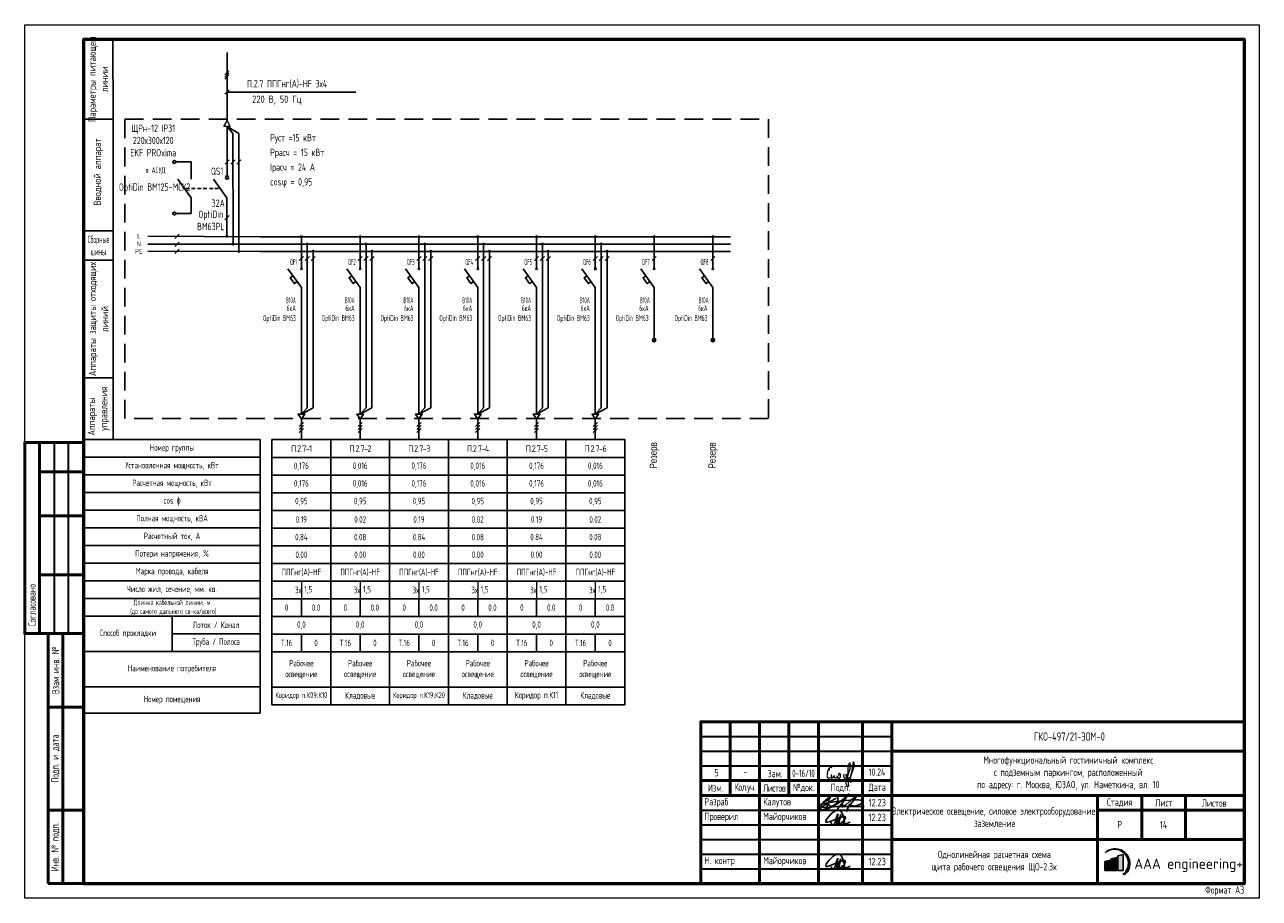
# Model space of a CAD drawing. Header units: millimetres. Extents: x -101899 to 582947, y -77476 to 345289.
# Tile 87 of 100: x 306070 to 348071, y -11013 to 18687. Entities that reach past the tile are written whole.
import ezdxf
from ezdxf.enums import TextEntityAlignment as Align

# ---------------------------------------------------------------- set-up
doc = ezdxf.new("R2010")
doc.units = ezdxf.units.MM
doc.linetypes.add('штриховая2', pattern=[9.525, 6.35, -3.175])
doc.layers.get('Defpoints').update_dxf_attribs({"color": 253})
for name, color, linetype, lineweight in [('$_ЭОМ_Текст', 7, 'Continuous', 9), ('текст', 7, 'Continuous', 20), ('ФОРМАТ', 7, 'Continuous', 18), ('ЭО', 1, 'Continuous', 20)]:
    doc.layers.add(name, color=color, linetype=linetype, lineweight=lineweight)
doc.layers.add('A-____-NOTE-TEXT', color=5, linetype='Continuous', lineweight=5, true_color=0x0000ff)
doc.layers.add('pecat', color=7, linetype='Continuous')
doc.styles.add('$_Electrical_gost', font='cs_gost2304.shx', dxfattribs={"width": 0.8})
doc.styles.add('1-125', font='Fokad_u.shx', dxfattribs={"width": 0.8, "height": 250})
doc.styles.add('Electrical_gost', font='cs_gost2304.shx', dxfattribs={"height": 250})
doc.styles.add('ЕСКД', font='cs_gost2304.shx', dxfattribs={"oblique": 15, "height": 2.5})
doc.styles.add('ЭН', font='GOST_Common.ttf')

# ---------------------------------------------------------------- blocks, each defined once
blk = doc.blocks.new('А.Майорчиков')
at = {"layer": 'pecat', "color": 0, "linetype": 'ByBlock', "lineweight": -2}
for points in [[(9.15, 0.19), (6.53, 5.2), (2.48, 0.9), (9.34, 2.54), (8.41, 0.28), (10.98, 0.93)], [(4.13, 0.87), (4.88, 0.03), (6.46, 3.37), (6.66, 3.84)], [(7.72, 3.61), (6.35, 0.21), (6.57, 3.01), (6.66, 3.84)], [(7.72, 3.61), (7.56, 0.35), (8.6, 1.07), (9.07, 0.08), (9.15, 0.19)]]:
    blk.add_spline(points, degree=3, dxfattribs=at)
blk = doc.blocks.new('Штамп 3')
at = {"true_color": 0x504d51}
h = blk.add_hatch(color=251, dxfattribs=at)
h.dxf.hatch_style = 1
h.paths.add_polyline_path([(137.54, 10.47, -1.033512), (143.66, 3.22), (144.25, 3.04, 1.014927)])
at = {"true_color": 0x4b2401}
h = blk.add_hatch(color=38, dxfattribs=at)
h.dxf.hatch_style = 1
h.paths.add_polyline_path([(141.51, 8.85), (139.66, 8.38), (139.66, 4.41), (141.51, 4.41)])
at = {"true_color": 0x139b48}
h = blk.add_hatch(color=114, dxfattribs=at)
h.dxf.hatch_style = 1
h.paths.add_polyline_path([(143.68, 9.85), (141.83, 9.38), (141.83, 4.41), (143.68, 4.41)])
at = {"true_color": 0x504d51}
h = blk.add_hatch(color=251, dxfattribs=at)
h.dxf.hatch_style = 1
h.paths.add_polyline_path([(139.35, 8.01), (137.5, 7.53), (137.5, 4.41), (139.35, 4.41)])
at = {"linetype": 'ByBlock', "lineweight": 25}
blk.add_line((135, 0), (135, 0), dxfattribs=at)
at = {"color": 5, "ltscale": 100}
for points in [[(43.28, 27.38, 0.103904), (43.61, 26.69, 0.235071), (44.38, 26.28, 0.161521), (45.57, 26.81, 0.128808), (46.54, 27.99, 0.085182), (46.66, 28.82, 0.175378), (46.38, 29.61, 0.191596), (45.16, 29.94, 0.119018), (43.97, 29.48, 0.027118), (42.7, 28.54, 0.092445), (41.23, 26.84, 0.062634), (40.74, 25.89, 0.335684), (40.97, 25.21, 0.174698), (42.44, 25.15), (44.15, 25.89, 0.034647), (46.69, 27.31), (47.64, 28), (48.92, 29.08), (50.31, 30.49), (47.42, 26.46), (46.54, 25.39), (48.03, 27.11, -0.763325), (48.26, 27.01, -0.065177), (48.21, 26.72), (48.01, 26.02, 0.052351), (49.3, 26.83), (50.32, 27.69, 0.026697), (51.22, 28.47), (52.49, 29.48), (53.41, 30.32), (52.14, 28.45), (50.92, 26.96), (50.06, 25.73), (49.59, 24.51), (50.42, 26.7, -0.553862), (51.03, 26.84, 0.092612), (51.49, 26.49, 0.087518), (52.39, 26.36, 0.069253), (53.77, 26.75), (54.45, 27.11, 0.092964), (55.08, 27.61, 0.484334), (54.76, 28.29, 0.050486), (53.71, 28.47, 0.039715), (52.14, 28.45), (49.26, 28.25), (47.98, 28.16), (43.93, 27.58), (40.97, 26.99), (40.04, 26.73, 0.32462), (39.87, 26.35, 0.275801), (40.35, 26.05), (42.4, 25.92), (46.49, 26.17), (48.37, 26.19), (50.82, 26.22), (52.6, 26.25), (55.53, 26.2)], [(41.88, 27.72, 0.186939), (44.01, 29.4, 0.016559), (42.83, 26.04, -0.458633), (41.69, 25.89, -0.463695), (41.8, 26.56), (43.59, 27.58), (46.05, 29.06)]]:
    blk.add_lwpolyline(points, format="xyb", dxfattribs=at)
at = {"color": 251, "true_color": 0x504d51}
blk.add_lwpolyline([(137.54, 10.47, -1.033512), (143.66, 3.22), (144.25, 3.04, 1.014927), (137.54, 10.47)], format="xyb", dxfattribs=at)
at = {"color": 38, "true_color": 0x4b2401}
blk.add_lwpolyline([(139.66, 4.41), (141.51, 4.41), (141.51, 8.85), (139.66, 8.38)], close=True, dxfattribs=at)
at = {"color": 114, "true_color": 0x139b48}
blk.add_lwpolyline([(141.83, 4.41), (143.68, 4.41), (143.68, 9.85), (141.83, 9.38)], close=True, dxfattribs=at)
at = {"color": 251, "true_color": 0x504d51}
blk.add_lwpolyline([(137.5, 4.41), (139.35, 4.41), (139.35, 8.01), (137.5, 7.53)], close=True, dxfattribs=at)
at = {"layer": 'A-____-NOTE-TEXT'}
for points, knots in [([(44.53, 39.28), (44.49, 39.43), (44.4, 39.78), (44.11, 39.68), (43.84, 39.45), (43.63, 39.23), (43.58, 38.99), (43.67, 38.54), (43.83, 38.88), (43.61, 39.2), (43.45, 39.01), (43.3, 38.55), (43.18, 38.23), (43.08, 37.93), (43.03, 37.52), (42.98, 37.09), (42.91, 36.62), (42.96, 36.22), (43.17, 35.89), (43.48, 35.7), (43.74, 35.95), (43.88, 36.08)], [0, 0, 0, 0, 0.00156145, 0.00237391, 0.00318637, 0.00426225, 0.00533812, 0.00576408, 0.00720477, 0.00786618, 0.00889718, 0.00992817, 0.01103358, 0.01213898, 0.01353242, 0.01492586, 0.01652142, 0.01811698, 0.01894265, 0.01976832, 0.02164005, 0.02164005, 0.02164005, 0.02164005]), ([(48.75, 37.09), (48.7, 37.05), (48.57, 36.95), (48.63, 36.52), (48.59, 36.03), (49.14, 35.51), (49.57, 35.95), (49.51, 36.46), (49.47, 37.89), (49.46, 36.19), (49.63, 35.67), (49.68, 35.38), (49.27, 35.28), (50.23, 36.8), (50.37, 37.75), (50.97, 39.29), (50.92, 41.89), (49.94, 39.75), (50.01, 38.17), (49.88, 35.84), (50.17, 34.09), (50.27, 33.12), (49.99, 32.66), (49.36, 34.06), (49.38, 34.61), (49.34, 35.4), (50.05, 35.34), (50.78, 36.08), (51.39, 37.28), (51.82, 38.53), (52.18, 39.71), (52.33, 40.51), (51.91, 41.77), (51.4, 38.97), (51.25, 37.73), (50.74, 35.55), (50.86, 34.63), (50.91, 34.28)], [0, 0, 0, 0, 0.171393, 0.462094, 1.155737, 1.720369, 2.134476, 2.581555, 3.413728, 4.727463, 4.955197, 5.268252, 5.386123, 5.974734, 8.275816, 9.709852, 11.379458, 12.738559, 14.08585, 16.758326, 19.400492, 19.4584, 19.701898, 20.658885, 22.005926, 22.211787, 22.746414, 23.520346, 25.302356, 26.708962, 27.532365, 28.93512, 29.430518, 30.452004, 33.845551, 35.598043, 36.6598, 36.6598, 36.6598, 36.6598]), ([(44.33, 37.12), (44.34, 36.99), (44.39, 36.61), (44.46, 36.08), (44.5, 35.72), (44.52, 35.51), (44.45, 35.73), (44.39, 36.07), (44.41, 36.29), (44.58, 36.24), (44.82, 36.11), (45.03, 36.08), (45.22, 36.26), (45.35, 36.56), (45.44, 36.91), (45.38, 36.75), (45.33, 36.42), (45.33, 36.24), (45.46, 36.06), (45.66, 35.94), (45.87, 35.9), (46.09, 35.95), (46.27, 36.07), (46.39, 36.24), (46.45, 36.44), (46.49, 36.8), (46.47, 36.56), (46.49, 36.24), (46.53, 36.04), (46.62, 35.87), (46.81, 35.79), (47.06, 35.82), (47.27, 35.92), (47.4, 36.07), (47.48, 36.24), (47.53, 36.42), (47.56, 36.6), (47.58, 36.79), (47.57, 36.99), (47.51, 37.17), (47.4, 37.33), (47.22, 37.47), (47, 37.39), (46.85, 37.11), (46.88, 36.89), (46.89, 36.76)], [0, 0, 0, 0, 0.00129405, 0.00258809, 0.00323512, 0.00420565, 0.00547717, 0.00607914, 0.0066811, 0.00758406, 0.00823518, 0.00880474, 0.0093743, 0.01024675, 0.01089139, 0.01218066, 0.01264098, 0.01336454, 0.01415422, 0.01479727, 0.01544031, 0.01613694, 0.01683356, 0.01735602, 0.01787849, 0.01835135, 0.01966146, 0.0200997, 0.02060927, 0.02137362, 0.02213797, 0.02294275, 0.02354633, 0.0242984, 0.02484929, 0.02540017, 0.02595105, 0.02656826, 0.02718548, 0.0278027, 0.02841992, 0.02901094, 0.02976194, 0.0305756, 0.03182741, 0.03182741, 0.03182741, 0.03182741])]:
    blk.add_open_spline(points, degree=3, knots=knots, dxfattribs=at)
at = {"layer": 'ФОРМАТ', "lineweight": 50}
for p, q in [((10, 55), (10, 30)), ((20, 0), (20, 55)), ((30, 55), (30, 30)), ((40, 0), (40, 55)), ((55, 55), (55, 0)), ((65, 0), (65, 55)), ((65, 45), (185, 45)), ((0, 35), (65, 35)), ((0, 30), (185, 30)), ((135, 30), (135, 0)), ((150, 15), (150, 30)), ((164.88, 30), (164.88, 15)), ((135, 25), (185, 25)), ((65, 15), (185, 15))]:
    blk.add_line(p, q, dxfattribs=at)
at = {"layer": 'ФОРМАТ', "lineweight": 30}
for p, q in [((0, 50), (65, 50)), ((0, 45), (65, 45)), ((0, 40), (65, 40)), ((0, 25), (65, 25)), ((0, 20), (65, 20)), ((0, 15), (65, 15)), ((0, 10), (65, 10)), ((0, 5), (65, 5))]:
    blk.add_line(p, q, dxfattribs=at)
at = {"layer": 'ФОРМАТ', "lineweight": 15}
blk.add_line((150, 30), (135, 30), dxfattribs=at)
at = {"layer": 'ФОРМАТ', "lineweight": 50}
blk.add_lwpolyline([(185, 0), (0, 0), (0, 55), (185, 55)], close=True, dxfattribs=at)
at = {"color": 5, "ltscale": 100, "xscale": 0.96, "yscale": 0.96, "zscale": 0.96}
for p in [(40.23, 20), (40.23, 5)]:
    blk.add_blockref('А.Майорчиков', p, dxfattribs=at)
at = {"insert": (147.49, 8.5), "char_height": 3.5, "attachment_point": 1, "style": 'ЭН'}
blk.add_mtext('AAA engineering+', dxfattribs=at)
at = {"layer": 'текст', "char_height": 2.5, "style": '$_Electrical_gost'}
for s, insert, width, attachment_point in [('{\\H1.125x;ГКО-497/21-ЭОМ-0}', (113.3, 50), 34.3745, 4), ('Многофункциональный гостиничный комплекс\\Pс подземным паркингом, расположенный\\Pпо адресу: г. Москва, ЮЗАО, ул. Наметкина, вл. 10', (125, 37.5), 109.4637, 5), ('-', (14.48, 39.38), 2.8011, 1), ('Зам.', (22.74, 37.41), 5.9535, 4), ('{\\W0.7;0-16/10}', (31.1, 37.51), 7.9811, 4), ('Изм.', (5, 32.5), 10, 5), ('{\\T0.9;Кол.уч.}', (15, 32.5), 10, 5), ('{\\T0.9;Листов}', (25, 32.5), 10, 5), ('№док.', (35, 32.5), 10, 5), ('Подп.', (47.5, 32.5), 15, 5), ('Дата', (60, 32.5), 10, 5), (' Разраб', (0, 27.5), 20, 4), (' Калутов', (20, 27.5), 20, 4), ('{\\W0.9;12.23}', (60, 27.5), 10, 5), ('Электрическое освещение, силовое электрооборудование,\\Pзаземление', (100, 22.58), 70, 5), ('Стадия', (142.5, 27.5), 15, 5), ('Лист', (157.5, 27.5), 15, 5), ('Листов', (174.63, 27.37), 20, 5), (' Проверил', (0, 22.5), 20, 4), (' Майорчиков', (20, 22.5), 20, 4), ('{\\W0.9;12.23}', (60, 22.5), 10, 5), ('Р', (142.5, 20), 15, 5), (' Н. контр', (0, 7.5), 20, 4), ('{\\W0.9;12.23}', (60, 7.5), 10, 5), (' Майорчиков', (20, 7.5), 20, 4)]:
    blk.add_mtext(s, dxfattribs=dict(at, insert=insert, width=width, attachment_point=attachment_point))
at = {"layer": 'текст', "char_height": 2.5, "attachment_point": 1, "style": '$_Electrical_gost'}
for s, width, insert in [('\\pxsm1.5;5', 2.5, (4.66, 38.96)), ('\\pxsm1.5;10.24', 5.8481, (57.1, 39.14))]:
    blk.add_mtext_dynamic_manual_height_columns(s, width=width, gutter_width=1000, heights=[0], dxfattribs=dict(at, insert=insert))
blk = doc.blocks.new('*U363')
for points in [[(48.13, 69.13, 1), (49.19, 69.13, 1)], [(50.18, 66.48, 1), (51.24, 66.48, 1)], [(52.18, 63.99, 1), (53.24, 63.99, 1)]]:
    blk.add_hatch(color=256).paths.add_polyline_path(points)
for p, q in [((47.96, 123.98), (49.38, 125.39)), ((47.96, 123.27), (49.38, 124.69)), ((47.96, 122.56), (49.38, 123.98)), ((47.99, 117.42), (49.47, 118.91)), ((48.73, 118.16), (92.52, 118.16)), ((50.73, 104.04), (48.73, 106.48)), ((48.73, 106.48), (52.73, 104.04)), ((50.79, 66.47), (50.73, 104.04)), ((52.73, 104.04), (52.71, 63.99)), ((48.03, 93.66), (49.44, 95.08)), ((50.03, 93.66), (51.44, 95.08)), ((52.03, 93.66), (53.44, 95.08)), ((48.69, 82.23), (44.13, 88.52)), ((48.23, 89.53), (49.23, 89.53)), ((48.64, 69.03), (48.69, 82.23)), ((47.98, 74.72), (49.39, 76.14)), ((30.96, 68.39), (32.45, 69.87)), ((30.96, 65.68), (32.45, 67.17)), ((30.96, 63.26), (32.45, 64.75))]:
    blk.add_line(p, q)
at = {"ltscale": 400}
for p, q in [((21.81, 69.13), (60, 68.99)), ((21.81, 66.43), (60, 66.49)), ((21.81, 64.01), (60, 63.99))]:
    blk.add_line(p, q, dxfattribs=at)
for points in [[(9.88, 135.99), (-0.12, 135.99), (-0.06, 108.99), (9.94, 108.99)], [(9.94, 108.99), (-0.06, 108.99), (0, 70.99), (10, 70.99)], [(10, 70.99), (0, 70.99), (0, 60.99), (10, 60.99)], [(10, 60.99), (0, 60.99), (0, 20.99), (10, 20.99)], [(10, 20.99), (0, 20.99), (0, 0), (10, 0)]]:
    blk.add_lwpolyline(points, close=True)
for points in [[(48.73, 108.36), (48.77, 131.6)], [(48.73, 106.48), (48.73, 89.53)]]:
    blk.add_lwpolyline(points)
blk.add_circle((48.73, 89.03), 0.5)
at = {"layer": 'ЭО', "color": 7, "lineweight": 20}
for p, q in [((47.65, 106.48), (48.73, 108.36)), ((49.82, 106.48), (47.65, 106.48)), ((48.73, 108.36), (49.82, 106.48))]:
    blk.add_line(p, q, dxfattribs=at)
at = {"style": 'ЕСКД'}
blk.add_text('220 В, 50 Гц', height=2.5, dxfattribs=at).set_placement((74.11, 113.73), align=Align.BOTTOM_RIGHT)
for s, p in [('N', (17.97, 65.71)), ('L', (18.15, 68.31)), ('РЕ', (17.41, 63.13))]:
    blk.add_text(s, height=1.71, dxfattribs=at).set_placement(p)
at = {"char_height": 2.5, "attachment_point": 5, "rotation": 90, "style": 'Electrical_gost'}
for s, insert, width in [('{\\W0.9;Параметры питающей линии}', (4.91, 122.49), 27.0004), ('Вводной аппарат', (4.94, 90.99), 40.0004), ('Аппараты защиты отходящих линий', (5, 40.99), 40), ('Аппараты     управления', (5, 10.49), 20.9858)]:
    blk.add_mtext(s, dxfattribs=dict(at, insert=insert, width=width))
at = {"insert": (5, 65.99), "char_height": 2.5, "width": 10, "attachment_point": 5, "style": 'Electrical_gost'}
blk.add_mtext('{\\W0.6;Сборные шины}', dxfattribs=at)
at = {"style": 'Electrical_gost', "width": 0.8, "flags": 8}
for tag, p in [('ПАРАМЕТРЫ_ПИТАЮЩЕГО_КАБЕЛЯ', (55.52, 119.03)), ('НАИМЕНОВАНИЕ_ЩИТА', (18.8, 100)), ('УСТАНОВЛЕННАЯ_МОЩНОСТЬ', (63.39, 100.63)), ('IP_ЩИТА', (18.8, 95)), ('РАСЧЕТНАЯ_МОЩНОСТЬ', (63.39, 95.63)), ('РАСЧЕТНЫЙ_ТОК', (63.39, 90.63)), ('COSΦ', (63.39, 85.63))]:
    blk.add_attdef(tag, text='', height=2.5, dxfattribs=at).set_placement(p, align=Align.BOTTOM_LEFT)
for tag, p in [('QS', (46.87, 91.89)), ('QS_ТОК', (46.82, 79.77)), ('QS_МАРКА', (46.82, 73.77))]:
    blk.add_attdef(tag, text='', height=2.5, dxfattribs=at).set_placement(p, align=Align.MIDDLE_RIGHT)
blk = doc.blocks.new('*T339')
at = {"color": 0, "linetype": 'ByBlock', "lineweight": -2, "transparency": 16777216}
for p, q in [((0, 0), (6000, 0)), ((0, 0), (0, -9300)), ((6000, 0), (6000, -9300)), ((0, -600), (6000, -600)), ((0, -1200), (6000, -1200)), ((0, -1800), (6000, -1800)), ((0, -2400), (6000, -2400)), ((0, -3000), (6000, -3000)), ((0, -3600), (6000, -3600)), ((0, -4200), (6000, -4200)), ((0, -4800), (6000, -4800)), ((0, -5400), (6000, -5400)), ((0, -6000), (6000, -6000)), ((3000, -6000), (3000, -7200)), ((3000, -6600), (6000, -6600)), ((0, -7200), (6000, -7200)), ((0, -8400), (6000, -8400)), ((0, -9300), (6000, -9300))]:
    blk.add_line(p, q, dxfattribs=at)
at = {"color": 0, "transparency": 16777216, "attachment_point": 5, "style": '$_Electrical_gost'}
for s, insert, char_height, width in [('Номер группы', (3000, -300), 220, 6000), ('Установленная мощность, кВт', (3000, -900), 220, 5900), ('Расчетная мощность, кВт', (3000, -1500), 220, 5900), ('cos {\\fISOCPEUR|b0|i0|c204|p34;ɸ}', (3000, -2100), 220, 5900), ('Полная мощность, кВА', (3000, -2700), 220, 5900), ('Расчетный ток, А', (3000, -3300), 220, 5900), ('Потери напряжения, %', (3000, -3900), 220, 5900), ('Марка провода, кабеля', (3000, -4500), 220, 5900), ('Число жил, сечение, мм. кв.', (3000, -5100), 220, 5900), ('Длинна кабельной линии, м\\P (до самого дальнего св-ка/всего)', (3000, -5700), 180, 5900), ('Лоток / Канал', (4500, -6300), 220, 2900), ('Способ прокладки', (1500, -6600), 220, 2900), ('Труба / Полоса', (4500, -6900), 220, 2900), ('Наименование потребителя', (3000, -7800), 220, 5900), ('Номер помещения', (3000, -8850), 220, 5900)]:
    blk.add_mtext(s, dxfattribs=dict(at, insert=insert, char_height=char_height, width=width))
blk = doc.blocks.new('*U98')
at = {"layer": 'ФОРМАТ', "lineweight": 50}
for p, q in [((5, 155), (5, 90)), ((5, 145), (20, 145)), ((5, 130), (20, 130)), ((5, 110), (20, 110)), ((8, 65), (8, 90)), ((13, 5), (13, 90)), ((8, 30), (8, 65)), ((8, 65), (20, 65)), ((8, 5), (8, 30)), ((8, 30), (20, 30)), ((20, 5), (8, 5))]:
    blk.add_line(p, q, dxfattribs=at)
at = {"layer": 'ФОРМАТ', "lineweight": 35}
for p, q in [((10, 155), (10, 90)), ((14.84, 155), (14.84, 90)), ((8, 90), (20, 90)), ((8, 90), (20, 90))]:
    blk.add_line(p, q, dxfattribs=at)
at = {"layer": 'ФОРМАТ'}
blk.add_lwpolyline([(0, 297), (420, 297), (420, 0), (0, 0)], close=True, dxfattribs=at)
at = {"layer": 'ФОРМАТ', "lineweight": 53}
blk.add_lwpolyline([(20, 5), (415, 5), (415, 292), (20, 292)], close=True, dxfattribs=at)
at = {"layer": 'ФОРМАТ', "lineweight": 50}
blk.add_lwpolyline([(20, 90), (0, 90), (0, 155), (20, 155)], dxfattribs=at)
at = {"layer": 'ФОРМАТ', "lineweight": 15, "char_height": 2.5, "rotation": 90, "style": '$_Electrical_gost'}
for s, insert, width, attachment_point in [('\\pxl1,t1;Согласовано', (2.5, 90), 65, 4), ('Взам инв. №', (10.5, 77.5), 25, 5), ('Подп. и дата', (10.5, 47.5), 35, 5), ('Инв. № подп.', (10.5, 17.5), 25, 5)]:
    blk.add_mtext(s, dxfattribs=dict(at, insert=insert, width=width, attachment_point=attachment_point))
at = {"layer": 'ФОРМАТ', "lineweight": 15, "insert": (414.88, 2.5), "char_height": 2.5, "width": 50, "attachment_point": 6, "style": '$_Electrical_gost'}
blk.add_mtext('\\pxi2;Формат А3', dxfattribs=at)
blk = doc.blocks.new('*U354')
for points in [[(13.47, 68.99, 1), (14.53, 68.99, 1)], [(15.47, 66.49, 1), (16.53, 66.49, 1)], [(17.49, 64.04, 1), (18.55, 64.04, 1)]]:
    blk.add_hatch(color=256).paths.add_polyline_path(points)
at = {"ltscale": 400}
for p, q in [((0, 68.99), (20, 68.99)), ((0, 66.49), (20, 66.49)), ((0, 63.99), (20, 63.99))]:
    blk.add_line(p, q, dxfattribs=at)
for p, q in [((13.65, 57.67), (14.35, 58.38)), ((13.65, 58.38), (14.35, 57.67)), ((14, 31), (14, 38.3)), ((14, 17.1), (14, 31)), ((14, 17.1), (14, 8.7)), ((14, 0), (14, 7.11))]:
    blk.add_line(p, q)
for points in [[(14, 58.03), (14, 68.99)], [(16, 66.49), (16, 10.81), (14, 8.7), (18, 10.81), (18, 63.99)], [(13.29, 60.87), (14.71, 62.28)], [(15.29, 60.87), (16.71, 62.28)], [(17.29, 60.87), (18.71, 62.28)], [(14, 38.3), (14, 51.74), (9.45, 58.03)], [(12.58, 53.71), (11.65, 53.04), (10.24, 55.02), (11.15, 55.68)], [(14, 8.7), (12.87, 8.7), (14, 7.11)], [(14, 8.7), (15.13, 8.7), (14, 7.11)], [(13.29, 4.4), (14.71, 5.82)], [(13.29, 3.4), (14.71, 4.82)], [(13.29, 2.4), (14.71, 3.82)]]:
    blk.add_lwpolyline(points)
at = {"style": 'Electrical_gost', "width": 0.6, "flags": 8}
blk.add_attdef('ФАЗА', text='', height=2.5, dxfattribs=at).set_placement((14, 69.51), align=Align.BOTTOM_CENTER)
for tag, p in [('QF', (12.5, 60.39)), ('ХАРАКТЕРИСТИКА_И_ТОК', (12.14, 47.37)), ('ОТКЛЮЧАЮЩАЯ_СПОСОБНОСТЬ', (12.14, 43.87)), ('МАРКА', (12.14, 40.37))]:
    blk.add_attdef(tag, text='', height=2, dxfattribs=at).set_placement(p, align=Align.MIDDLE_RIGHT)
blk = doc.blocks.new('*T340')
at = {"color": 0, "linetype": 'ByBlock', "lineweight": -2, "transparency": 16777216}
for p, q in [((0, 0), (2000, 0)), ((0, 0), (0, -9013)), ((2000, 0), (2000, -9013)), ((0, -613), (2000, -613)), ((0, -1213), (2000, -1213)), ((0, -1813), (2000, -1813)), ((0, -2413), (2000, -2413)), ((0, -3013), (2000, -3013)), ((0, -3613), (2000, -3613)), ((0, -4213), (2000, -4213)), ((0, -4813), (2000, -4813)), ((0, -5413), (2000, -5413)), ((1000, -5413), (1000, -6013)), ((0, -6013), (2000, -6013)), ((0, -6613), (2000, -6613)), ((1000, -6613), (1000, -7213)), ((0, -7213), (2000, -7213)), ((0, -8413), (2000, -8413)), ((0, -9013), (2000, -9013))]:
    blk.add_line(p, q, dxfattribs=at)
at = {"layer": 'Defpoints', "color": 8, "linetype": 'ByBlock', "lineweight": 0, "transparency": 16777216}
blk.add_line((1000, -4813), (1000, -5413), dxfattribs=at)
at = {"color": 0, "transparency": 16777216, "style": '$_Electrical_gost'}
for s, insert, char_height, width, attachment_point in [('{\\W1;\\T0.75;П.2.7-1}', (1000, -306), 220, 2000, 5), ('0,176', (1000, -913), 220, 1900, 5), ('0,176', (1000, -1513), 220, 1900, 5), ('0,95', (1000, -2113), 220, 1999, 5), ('0.19', (1000, -2713), 220, 1999, 5), ('0.84', (1000, -3313), 220, 1999, 5), ('0.00', (1000, -3913), 220, 1999, 5), ('ППГнг(А)-HF', (1000, -4513), 220, 1900, 5), ('3х', (999, -5113), 220, 998, 6), ('1,5', (1100, -5113), 220, 800, 4), ('0', (500, -5713), 220, 999, 5), ('0.0', (1500, -5713), 220, 999, 5), ('0,0', (1000, -6313), 220, 1999, 5), ('Т.16', (500, -6913), 220, 999, 5), ('0', (1500, -6913), 220, 999, 5), ('Рабочее\\Pосвещение', (1000, -7813), 220, 1900, 5), ('Коридор п.К09;К10', (1000, -8713), 200, 1900, 5)]:
    blk.add_mtext(s, dxfattribs=dict(at, insert=insert, char_height=char_height, width=width, attachment_point=attachment_point))
blk = doc.blocks.new('*T341')
at = {"color": 0, "linetype": 'ByBlock', "lineweight": -2, "transparency": 16777216}
for p, q in [((0, 0), (2000, 0)), ((0, 0), (0, -9013)), ((2000, 0), (2000, -9013)), ((0, -613), (2000, -613)), ((0, -1213), (2000, -1213)), ((0, -1813), (2000, -1813)), ((0, -2413), (2000, -2413)), ((0, -3013), (2000, -3013)), ((0, -3613), (2000, -3613)), ((0, -4213), (2000, -4213)), ((0, -4813), (2000, -4813)), ((0, -5413), (2000, -5413)), ((1000, -5413), (1000, -6013)), ((0, -6013), (2000, -6013)), ((0, -6613), (2000, -6613)), ((1000, -6613), (1000, -7213)), ((0, -7213), (2000, -7213)), ((0, -8413), (2000, -8413)), ((0, -9013), (2000, -9013))]:
    blk.add_line(p, q, dxfattribs=at)
at = {"layer": 'Defpoints', "color": 8, "linetype": 'ByBlock', "lineweight": 0, "transparency": 16777216}
blk.add_line((1000, -4813), (1000, -5413), dxfattribs=at)
at = {"color": 0, "transparency": 16777216, "char_height": 220, "style": '$_Electrical_gost'}
for s, insert, width, attachment_point in [('{\\W1;\\T0.75;П.2.7-2}', (1000, -306), 2000, 5), ('0,016', (1000, -913), 1900, 5), ('0,016', (1000, -1513), 1900, 5), ('0,95', (1000, -2113), 1999, 5), ('0.02', (1000, -2713), 1999, 5), ('0.08', (1000, -3313), 1999, 5), ('0.00', (1000, -3913), 1999, 5), ('ППГнг(А)-HF', (1000, -4513), 1900, 5), ('3х', (999, -5113), 998, 6), ('1,5', (1100, -5113), 800, 4), ('0', (500, -5713), 999, 5), ('0.0', (1500, -5713), 999, 5), ('0,0', (1000, -6313), 1999, 5), ('Т.16', (500, -6913), 999, 5), ('0', (1500, -6913), 999, 5), ('Рабочее\\Pосвещение', (1000, -7813), 1900, 5), ('Кладовые', (1000, -8713), 1900, 5)]:
    blk.add_mtext(s, dxfattribs=dict(at, insert=insert, width=width, attachment_point=attachment_point))
blk = doc.blocks.new('*T342')
at = {"color": 0, "linetype": 'ByBlock', "lineweight": -2, "transparency": 16777216}
for p, q in [((0, 0), (2000, 0)), ((0, 0), (0, -9013)), ((2000, 0), (2000, -9013)), ((0, -613), (2000, -613)), ((0, -1213), (2000, -1213)), ((0, -1813), (2000, -1813)), ((0, -2413), (2000, -2413)), ((0, -3013), (2000, -3013)), ((0, -3613), (2000, -3613)), ((0, -4213), (2000, -4213)), ((0, -4813), (2000, -4813)), ((0, -5413), (2000, -5413)), ((1000, -5413), (1000, -6013)), ((0, -6013), (2000, -6013)), ((0, -6613), (2000, -6613)), ((1000, -6613), (1000, -7213)), ((0, -7213), (2000, -7213)), ((0, -8413), (2000, -8413)), ((0, -9013), (2000, -9013))]:
    blk.add_line(p, q, dxfattribs=at)
at = {"layer": 'Defpoints', "color": 8, "linetype": 'ByBlock', "lineweight": 0, "transparency": 16777216}
blk.add_line((1000, -4813), (1000, -5413), dxfattribs=at)
at = {"color": 0, "transparency": 16777216, "style": '$_Electrical_gost'}
for s, insert, char_height, width, attachment_point in [('{\\W1;\\T0.75;П.2.7-3}', (1000, -306), 220, 2000, 5), ('0,176', (1000, -913), 220, 1900, 5), ('0,176', (1000, -1513), 220, 1900, 5), ('0,95', (1000, -2113), 220, 1999, 5), ('0.19', (1000, -2713), 220, 1999, 5), ('0.84', (1000, -3313), 220, 1999, 5), ('0.00', (1000, -3913), 220, 1999, 5), ('ППГнг(А)-HF', (1000, -4513), 220, 1900, 5), ('3х', (999, -5113), 220, 998, 6), ('1,5', (1100, -5113), 220, 800, 4), ('0', (500, -5713), 220, 999, 5), ('0.0', (1500, -5713), 220, 999, 5), ('0,0', (1000, -6313), 220, 1999, 5), ('Т.16', (500, -6913), 220, 999, 5), ('0', (1500, -6913), 220, 999, 5), ('Рабочее\\Pосвещение', (1000, -7813), 220, 1900, 5), ('Коридор п.К19;К20', (1000, -8713), 200, 1900, 5)]:
    blk.add_mtext(s, dxfattribs=dict(at, insert=insert, char_height=char_height, width=width, attachment_point=attachment_point))
blk = doc.blocks.new('*T343')
at = {"color": 0, "linetype": 'ByBlock', "lineweight": -2, "transparency": 16777216}
for p, q in [((0, 0), (2000, 0)), ((0, 0), (0, -9013)), ((2000, 0), (2000, -9013)), ((0, -613), (2000, -613)), ((0, -1213), (2000, -1213)), ((0, -1813), (2000, -1813)), ((0, -2413), (2000, -2413)), ((0, -3013), (2000, -3013)), ((0, -3613), (2000, -3613)), ((0, -4213), (2000, -4213)), ((0, -4813), (2000, -4813)), ((0, -5413), (2000, -5413)), ((1000, -5413), (1000, -6013)), ((0, -6013), (2000, -6013)), ((0, -6613), (2000, -6613)), ((1000, -6613), (1000, -7213)), ((0, -7213), (2000, -7213)), ((0, -8413), (2000, -8413)), ((0, -9013), (2000, -9013))]:
    blk.add_line(p, q, dxfattribs=at)
at = {"layer": 'Defpoints', "color": 8, "linetype": 'ByBlock', "lineweight": 0, "transparency": 16777216}
blk.add_line((1000, -4813), (1000, -5413), dxfattribs=at)
at = {"color": 0, "transparency": 16777216, "char_height": 220, "style": '$_Electrical_gost'}
for s, insert, width, attachment_point in [('{\\W1;\\T0.75;П.2.7-4}', (1000, -306), 2000, 5), ('0,016', (1000, -913), 1900, 5), ('0,016', (1000, -1513), 1900, 5), ('0,95', (1000, -2113), 1999, 5), ('0.02', (1000, -2713), 1999, 5), ('0.08', (1000, -3313), 1999, 5), ('0.00', (1000, -3913), 1999, 5), ('ППГнг(А)-HF', (1000, -4513), 1900, 5), ('3х', (999, -5113), 998, 6), ('1,5', (1100, -5113), 800, 4), ('0', (500, -5713), 999, 5), ('0.0', (1500, -5713), 999, 5), ('0,0', (1000, -6313), 1999, 5), ('Т.16', (500, -6913), 999, 5), ('0', (1500, -6913), 999, 5), ('Рабочее\\Pосвещение', (1000, -7813), 1900, 5), ('Кладовые', (1000, -8713), 1900, 5)]:
    blk.add_mtext(s, dxfattribs=dict(at, insert=insert, width=width, attachment_point=attachment_point))
blk = doc.blocks.new('*T344')
at = {"color": 0, "linetype": 'ByBlock', "lineweight": -2, "transparency": 16777216}
for p, q in [((0, 0), (2000, 0)), ((0, 0), (0, -9013)), ((2000, 0), (2000, -9013)), ((0, -613), (2000, -613)), ((0, -1213), (2000, -1213)), ((0, -1813), (2000, -1813)), ((0, -2413), (2000, -2413)), ((0, -3013), (2000, -3013)), ((0, -3613), (2000, -3613)), ((0, -4213), (2000, -4213)), ((0, -4813), (2000, -4813)), ((0, -5413), (2000, -5413)), ((1000, -5413), (1000, -6013)), ((0, -6013), (2000, -6013)), ((0, -6613), (2000, -6613)), ((1000, -6613), (1000, -7213)), ((0, -7213), (2000, -7213)), ((0, -8413), (2000, -8413)), ((0, -9013), (2000, -9013))]:
    blk.add_line(p, q, dxfattribs=at)
at = {"layer": 'Defpoints', "color": 8, "linetype": 'ByBlock', "lineweight": 0, "transparency": 16777216}
blk.add_line((1000, -4813), (1000, -5413), dxfattribs=at)
at = {"color": 0, "transparency": 16777216, "char_height": 220, "style": '$_Electrical_gost'}
for s, insert, width, attachment_point in [('{\\W1;\\T0.75;П.2.7-5}', (1000, -306), 2000, 5), ('0,176', (1000, -913), 1900, 5), ('0,176', (1000, -1513), 1900, 5), ('0,95', (1000, -2113), 1999, 5), ('0.19', (1000, -2713), 1999, 5), ('0.84', (1000, -3313), 1999, 5), ('0.00', (1000, -3913), 1999, 5), ('ППГнг(А)-HF', (1000, -4513), 1900, 5), ('3х', (999, -5113), 998, 6), ('1,5', (1100, -5113), 800, 4), ('0', (500, -5713), 999, 5), ('0.0', (1500, -5713), 999, 5), ('0,0', (1000, -6313), 1999, 5), ('Т.16', (500, -6913), 999, 5), ('0', (1500, -6913), 999, 5), ('Рабочее\\Pосвещение', (1000, -7813), 1900, 5), ('Коридор п.К11', (1000, -8713), 1900, 5)]:
    blk.add_mtext(s, dxfattribs=dict(at, insert=insert, width=width, attachment_point=attachment_point))
blk = doc.blocks.new('*T345')
at = {"color": 0, "linetype": 'ByBlock', "lineweight": -2, "transparency": 16777216}
for p, q in [((0, 0), (2000, 0)), ((0, 0), (0, -9013)), ((2000, 0), (2000, -9013)), ((0, -613), (2000, -613)), ((0, -1213), (2000, -1213)), ((0, -1813), (2000, -1813)), ((0, -2413), (2000, -2413)), ((0, -3013), (2000, -3013)), ((0, -3613), (2000, -3613)), ((0, -4213), (2000, -4213)), ((0, -4813), (2000, -4813)), ((0, -5413), (2000, -5413)), ((1000, -5413), (1000, -6013)), ((0, -6013), (2000, -6013)), ((0, -6613), (2000, -6613)), ((1000, -6613), (1000, -7213)), ((0, -7213), (2000, -7213)), ((0, -8413), (2000, -8413)), ((0, -9013), (2000, -9013))]:
    blk.add_line(p, q, dxfattribs=at)
at = {"layer": 'Defpoints', "color": 8, "linetype": 'ByBlock', "lineweight": 0, "transparency": 16777216}
blk.add_line((1000, -4813), (1000, -5413), dxfattribs=at)
at = {"color": 0, "transparency": 16777216, "char_height": 220, "style": '$_Electrical_gost'}
for s, insert, width, attachment_point in [('{\\W1;\\T0.75;П.2.7-6}', (1000, -306), 2000, 5), ('0,016', (1000, -913), 1900, 5), ('0,016', (1000, -1513), 1900, 5), ('0,95', (1000, -2113), 1999, 5), ('0.02', (1000, -2713), 1999, 5), ('0.08', (1000, -3313), 1999, 5), ('0.00', (1000, -3913), 1999, 5), ('ППГнг(А)-HF', (1000, -4513), 1900, 5), ('3х', (999, -5113), 998, 6), ('1,5', (1100, -5113), 800, 4), ('0', (500, -5713), 999, 5), ('0.0', (1500, -5713), 999, 5), ('0,0', (1000, -6313), 1999, 5), ('Т.16', (500, -6913), 999, 5), ('0', (1500, -6913), 999, 5), ('Рабочее\\Pосвещение', (1000, -7813), 1900, 5), ('Кладовые', (1000, -8713), 1900, 5)]:
    blk.add_mtext(s, dxfattribs=dict(at, insert=insert, width=width, attachment_point=attachment_point))

msp = doc.modelspace()

# ---------------------------------------------------------------- hatches: boundary and pattern name
for points in [[(327430, 11480.3, 1), (327535.8, 11480.3, 1)], [(329430, 11480.3, 1), (329535.8, 11480.3, 1)]]:
    msp.add_hatch(color=256).paths.add_polyline_path(points)

# ---------------------------------------------------------------- linework, layer by layer
at = {"ltscale": 400}
for p, q in [((326082.9, 11480.3), (328082.9, 11480.3)), ((328082.9, 11480.3), (330082.9, 11480.3)), ((326082.9, 11230.3), (328082.9, 11230.3)), ((326082.9, 10980.3), (328082.9, 10980.3)), ((328082.9, 11230.3), (330082.9, 11230.3)), ((328082.9, 10980.3), (330082.9, 10980.3))]:
    msp.add_line(p, q, dxfattribs=at)
for p, q in [((327447.6, 10349.1), (327518.3, 10419.8)), ((327447.6, 10419.8), (327518.3, 10349.1)), ((329447.6, 10349.1), (329518.3, 10419.8)), ((329447.6, 10419.8), (329518.3, 10349.1)), ((327482.9, 8020), (327482.9, 8411.5)), ((329482.9, 8020), (329482.9, 8411.5))]:
    msp.add_line(p, q)
at = {"linetype": 'штриховая2', "ltscale": 100}
msp.add_lwpolyline([(309471.6, 15480.3), (331379.6, 15480.3), (331379.6, 5299.5), (309471.6, 5299.5)], close=True, dxfattribs=at)
for points in [[(311211.4, 14024.9), (311732, 14024.9)], [(311732, 14024.9), (311733.5, 13433.3)], [(311277.9, 13433.3), (311733.2, 12804.6), (311733.2, 12269.1)], [(311680.2, 13118.9), (311557, 13118.9)], [(311866.9, 13118.9), (311743.7, 13118.9)], [(312074.9, 13118.9), (311951.6, 13118.9)], [(312261.6, 13118.9), (312138.3, 13118.9)], [(312479, 13118.9), (312355.7, 13118.9)], [(312665.7, 13118.9), (312542.4, 13118.9)], [(311211.2, 12269.1), (311733.2, 12269.1)], [(327482.9, 10384.5), (327482.9, 11480.3)], [(329482.9, 10384.5), (329482.9, 11480.3)], [(327412.2, 10668.4), (327553.6, 10809.8)], [(329412.2, 10668.4), (329553.6, 10809.8)], [(327482.9, 8411.5), (327482.9, 9755.8), (327027.6, 10384.5)], [(327340.6, 9952.3), (327247.9, 9886), (327106.9, 10083.3), (327198, 10149.3)], [(329482.9, 8411.5), (329482.9, 9755.8), (329027.6, 10384.5)], [(329340.6, 9952.3), (329247.9, 9886), (329106.9, 10083.3), (329198, 10149.3)], [(327541.1, 8023.7), (327424.7, 7907.3)], [(329541.1, 8023.7), (329424.7, 7907.3)]]:
    msp.add_lwpolyline(points)
for centre, radius in [((311161.6, 14022.1), 49.8), ((311161.3, 12269.1), 49.8), ((327482.9, 7965.5), 54.5), ((329482.9, 7965.5), 54.5)]:
    msp.add_circle(centre, radius)
at = {"layer": 'ЭО', "color": 7, "lineweight": 20}
for p, q in [((312847.5, 15229.7), (312955.9, 15417.5)), ((313064.3, 15229.7), (312847.5, 15229.7)), ((312955.9, 15417.5), (313064.3, 15229.7))]:
    msp.add_line(p, q, dxfattribs=at)

# ---------------------------------------------------------------- block references
at = {"xscale": 100, "yscale": 100, "zscale": 100}
for name, p in [('*U98', (306070.4, -11012.8)), ('Штамп 3', (329070.8, -10512.8))]:
    msp.add_blockref(name, p, dxfattribs=at)
ref = msp.add_blockref('*U363', (308082.5, 4581.7), dxfattribs=dict(xscale=100, yscale=100, zscale=100))
ref.add_attrib('УСТАНОВЛЕННАЯ_МОЩНОСТЬ', 'Руст =15 кВт', dxfattribs={"height": 250, "style": 'Electrical_gost', "width": 0.8}).set_placement((314421.3, 14644.5), align=Align.BOTTOM_LEFT)
ref.add_attrib('РАСЧЕТНАЯ_МОЩНОСТЬ', 'Ррасч = 15 кВт', dxfattribs={"height": 250, "style": 'Electrical_gost', "width": 0.8}).set_placement((314421.3, 14144.5), align=Align.BOTTOM_LEFT)
ref.add_attrib('РАСЧЕТНЫЙ_ТОК', 'Iрасч = 24 А', dxfattribs={"height": 250, "style": 'Electrical_gost', "width": 0.8}).set_placement((314421.3, 13644.5), align=Align.BOTTOM_LEFT)
ref.add_attrib('COSΦ', 'cosφ = 0,95', dxfattribs={"height": 250, "style": 'Electrical_gost', "width": 0.8}).set_placement((314421.3, 13144.5), align=Align.BOTTOM_LEFT)
ref.add_attrib('ПАРАМЕТРЫ_ПИТАЮЩЕГО_КАБЕЛЯ', 'П.2.7 ППГнг(А)-HF 3х4', dxfattribs={"height": 250, "style": 'Electrical_gost', "width": 0.8}).set_placement((313634.7, 16484.9), align=Align.BOTTOM_LEFT)
ref = msp.add_blockref('*U354', (314082.6, 4581.7), dxfattribs=dict(xscale=100, yscale=100, zscale=100))
ref.add_attrib('QF', 'QF1', dxfattribs={"height": 200, "style": 'Electrical_gost', "width": 0.6}).set_placement((315332.9, 10621.1), align=Align.MIDDLE_RIGHT)
ref.add_attrib('ХАРАКТЕРИСТИКА_И_ТОК', 'В10А', dxfattribs={"height": 200, "style": 'Electrical_gost', "width": 0.6}).set_placement((315296.1, 9318.7), align=Align.MIDDLE_RIGHT)
ref = msp.add_blockref('*U354', (316082.7, 4581.7), dxfattribs=dict(xscale=100, yscale=100, zscale=100))
ref.add_attrib('QF', 'QF2', dxfattribs={"height": 200, "style": 'Electrical_gost', "width": 0.6}).set_placement((317333, 10621.1), align=Align.MIDDLE_RIGHT)
ref.add_attrib('ХАРАКТЕРИСТИКА_И_ТОК', 'В10А', dxfattribs={"height": 200, "style": 'Electrical_gost', "width": 0.6}).set_placement((317296.2, 9318.7), align=Align.MIDDLE_RIGHT)
ref = msp.add_blockref('*U354', (318082.7, 4581.7), dxfattribs=dict(xscale=100, yscale=100, zscale=100))
ref.add_attrib('QF', 'QF3', dxfattribs={"height": 200, "style": 'Electrical_gost', "width": 0.6}).set_placement((319333, 10621.1), align=Align.MIDDLE_RIGHT)
ref.add_attrib('ХАРАКТЕРИСТИКА_И_ТОК', 'В10А', dxfattribs={"height": 200, "style": 'Electrical_gost', "width": 0.6}).set_placement((319296.2, 9318.7), align=Align.MIDDLE_RIGHT)
ref = msp.add_blockref('*U354', (320082.8, 4581.7), dxfattribs=dict(xscale=100, yscale=100, zscale=100))
ref.add_attrib('QF', 'QF4', dxfattribs={"height": 200, "style": 'Electrical_gost', "width": 0.6}).set_placement((321333.1, 10621.1), align=Align.MIDDLE_RIGHT)
ref.add_attrib('ХАРАКТЕРИСТИКА_И_ТОК', 'В10А', dxfattribs={"height": 200, "style": 'Electrical_gost', "width": 0.6}).set_placement((321296.3, 9318.7), align=Align.MIDDLE_RIGHT)
ref = msp.add_blockref('*U354', (322082.8, 4581.7), dxfattribs=dict(xscale=100, yscale=100, zscale=100))
ref.add_attrib('QF', 'QF5', dxfattribs={"height": 200, "style": 'Electrical_gost', "width": 0.6}).set_placement((323333.1, 10621.1), align=Align.MIDDLE_RIGHT)
ref.add_attrib('ХАРАКТЕРИСТИКА_И_ТОК', 'В10А', dxfattribs={"height": 200, "style": 'Electrical_gost', "width": 0.6}).set_placement((323296.3, 9318.7), align=Align.MIDDLE_RIGHT)
ref = msp.add_blockref('*U354', (324082.9, 4581.7), dxfattribs=dict(xscale=100, yscale=100, zscale=100))
ref.add_attrib('QF', 'QF6', dxfattribs={"height": 200, "style": 'Electrical_gost', "width": 0.6}).set_placement((325333.2, 10621.1), align=Align.MIDDLE_RIGHT)
ref.add_attrib('ХАРАКТЕРИСТИКА_И_ТОК', 'В10А', dxfattribs={"height": 200, "style": 'Electrical_gost', "width": 0.6}).set_placement((325296.4, 9318.7), align=Align.MIDDLE_RIGHT)
for name, p in [('*T339', (308082.5, 4581.7)), ('*T340', (314482.6, 4581.7)), ('*T341', (316482.7, 4581.7)), ('*T342', (318482.7, 4581.7)), ('*T343', (320482.8, 4581.7)), ('*T344', (322482.8, 4581.7)), ('*T345', (324482.9, 4581.7))]:
    msp.add_blockref(name, p)

# ---------------------------------------------------------------- texts
at = {"layer": '$_ЭОМ_Текст', "char_height": 250, "attachment_point": 1, "rotation": 90, "style": '1-125'}
for insert in [(327328.2, 3601.7), (329328.2, 3601.7)]:
    msp.add_mtext('Резерв', dxfattribs=dict(at, insert=insert))
at = {"style": 'Electrical_gost', "width": 0.6, "flags": 8}
for tag, text, p in [('QF7', 'QF1', (327333.2, 10621.1)), ('QF8', 'QF1', (329333.2, 10621.1)), ('В10А', 'C16А', (327336.6, 9318.7)), ('В10А', 'C16А', (329336.6, 9318.7))]:
    msp.add_attdef(tag, text=text, height=200, dxfattribs=at).set_placement(p, align=Align.MIDDLE_RIGHT)
at = {"layer": 'текст'}
for s, insert, char_height, width, attachment_point, style in [('ЩРн-12 IP31\\P220х300х120\\PEKF PROxima', (310443.3, 14751.5), 250, 1618.218, 5, '$_Electrical_gost'), ('QS1', (312615.4, 13707.1), 250, 588.052, 5, '$_Electrical_gost'), ('OptiDin BM125-МСК2', (310490, 13130.7), 250, 2299.252, 5, '$_Electrical_gost'), ('{\\W0.8;в АСУД}', (310520.7, 13720.7), 200, 813.893, 5, 'Electrical_gost'), ('32А', (312653.7, 12619.7), 250, 588.052, 5, '$_Electrical_gost'), ('OptiDin \\PBM63РL', (312401.8, 12035), 250, 992.571, 5, '$_Electrical_gost'), ('{\\W0.7;6кА\\POptiDin ВМ63}', (315295.1, 8851.9), 200, 1122.58, 6, '$_Electrical_gost'), ('{\\W0.7;6кА\\POptiDin ВМ63}', (317295.2, 8851.9), 200, 1122.58, 6, '$_Electrical_gost'), ('{\\W0.7;6кА\\POptiDin ВМ63}', (319295.2, 8851.9), 200, 1122.58, 6, '$_Electrical_gost'), ('{\\W0.7;6кА\\POptiDin ВМ63}', (321295.3, 8851.9), 200, 1122.58, 6, '$_Electrical_gost'), ('{\\W0.7;6кА\\POptiDin ВМ63}', (323295.3, 8851.9), 200, 1122.58, 6, '$_Electrical_gost'), ('{\\W0.7;6кА\\POptiDin ВМ63}', (325295.4, 8851.9), 200, 1122.58, 6, '$_Electrical_gost'), ('{\\W0.7;6кА\\POptiDin ВМ63}', (327295.4, 8851.9), 200, 1122.58, 6, '$_Electrical_gost'), ('{\\W0.7;6кА\\POptiDin ВМ63}', (329295.4, 8851.9), 200, 1122.58, 6, '$_Electrical_gost'), ('14', (344814.5, -8512.8), 250, 1487.511, 5, '$_Electrical_gost'), ('\\A1;{\\Q0;\\W0.8;Однолинейная расчетная схема\\Pщита рабочего освещения ЩО-2.3к}', (339059.2, -9762.8), 250, 6693.487, 5, 'ЕСКД')]:
    msp.add_mtext(s, dxfattribs=dict(at, insert=insert, char_height=char_height, width=width, attachment_point=attachment_point, style=style))

doc.saveas('drawing.dxf')
